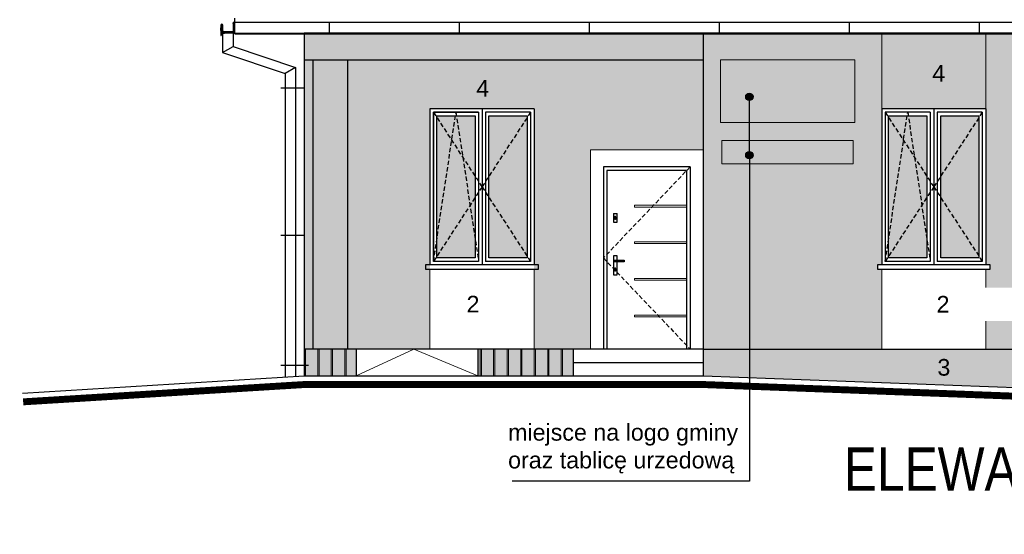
# Model space of a CAD drawing. Header units: millimetres. Extents: x -5941 to 19721, y -9230 to 6433.
# Tile 155 of 204: x 15459 to 16595, y -3296 to -2702. Entities that reach past the tile are written whole.
import ezdxf

# ---------------------------------------------------------------- set-up
doc = ezdxf.new("R2010")
doc.units = ezdxf.units.MM
doc.linetypes.add('HIDDEN', pattern=[0.375, 0.25, -0.125])
for name, color, linetype in [('A_cienkL', 30, 'Continuous'), ('A_drzwi', 3, 'Continuous'), ('A_opis pom', 1, 'Continuous'), ('A_schody', 3, 'Continuous'), ('A_widok', 3, 'Continuous'), ('elewacja', 7, 'Continuous'), ('O_tabelka', 3, 'Continuous'), ('TABELKA', 1, 'Continuous')]:
    doc.layers.add(name, color=color, linetype=linetype)
doc.layers.add('HATCH', color=8, linetype='Continuous', lineweight=5)
doc.layers.add('HATCH OKNA', color=8, linetype='Continuous', lineweight=5)
doc.styles.add('ARIAL', font='arial.ttf', dxfattribs={"width": 0.8})
doc.styles.get("Standard").update_dxf_attribs({"font": 'arial.ttf'})
pattern_1 = [(0, (7283.975954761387, -4189.552524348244), (0, 698.5), [508, -190.5]), (90, (7283.975954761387, -4189.552524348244), (-698.5, 4.277078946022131e-14), [508, -190.5])]

msp = doc.modelspace()

# ---------------------------------------------------------------- hatches: boundary and pattern name
at = {"layer": 'A_opis pom'}
h = msp.add_hatch(color=256, dxfattribs=at)
h.dxf.hatch_style = 1
h.paths.add_polyline_path([(16300.69273856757, -2786.867435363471), (16300.69273856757, -2791.091375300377), (16300.69273856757, -2795.315315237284, -0.9999999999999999)])
h.paths.add_polyline_path([(16300.69273856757, -2791.091375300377), (16300.69273856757, -2786.867435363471, -0.414213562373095), (16304.91667850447, -2791.091375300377, -0.414213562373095), (16300.69273856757, -2795.315315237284)])
h = msp.add_hatch(color=256, dxfattribs=at)
h.dxf.hatch_style = 1
h.paths.add_polyline_path([(16300.69273856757, -2854.151680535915), (16300.69273856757, -2858.375620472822), (16300.69273856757, -2862.599560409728, -0.9999999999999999)])
h.paths.add_polyline_path([(16300.69273856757, -2858.375620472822), (16300.69273856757, -2854.151680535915, -0.414213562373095), (16304.91667850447, -2858.375620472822, -0.414213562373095), (16300.69273856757, -2862.599560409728)])
at = {"layer": 'HATCH', "true_color": 0xf4f8f4}
h = msp.add_hatch(color=7, dxfattribs=at)
h.dxf.hatch_style = 1
h.paths.add_polyline_path([(15787.37580923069, -2748.68320990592), (15797.37580923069, -2748.68320990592), (15837.37580923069, -2748.68320990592), (16247.37582098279, -2748.68320990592), (16247.37582098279, -2718.68320990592), (16232.37582098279, -2718.68320990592), (16227.37580923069, -2718.68320990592), (16132.37582098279, -2718.68320990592), (16042.37580923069, -2718.68320990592), (15922.37580923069, -2718.68320990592), (15911.37580923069, -2718.68320990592), (15837.37580923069, -2718.68320990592), (15797.37580923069, -2718.68320990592), (15787.37580923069, -2718.68320990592)])
h = msp.add_hatch(color=7, dxfattribs=at)
h.dxf.hatch_style = 1
h.paths.add_polyline_path([(16247.37582098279, -2718.68320990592), (16347.37582098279, -2718.68320990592), (16532.37582098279, -2718.68320990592), (16652.37582098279, -2718.68320990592), (16787.37582098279, -2718.68320990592), (16787.37582098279, -3082.019979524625), (16737.37582098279, -3082.019979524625), (16737.37582098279, -3032.019979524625), (16687.37582098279, -3032.019979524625), (16687.37582098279, -3082.019979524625), (16573.37582098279, -3082.019979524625), (16573.37582098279, -2990.019979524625), (16578.37582098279, -2990.019979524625), (16578.37582098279, -2985.019979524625), (16573.37582098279, -2985.019979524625), (16573.37582098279, -2805.019979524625), (16453.37582098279, -2805.019979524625), (16453.37582098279, -2985.019979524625), (16448.37582098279, -2985.019979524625), (16448.37582098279, -2990.019979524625), (16453.37582098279, -2990.019979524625), (16453.37582098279, -3082.019979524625), (16247.37582098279, -3082.019979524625)])
at = {"layer": 'HATCH', "true_color": 0xf3e03b}
h = msp.add_hatch(color=53, dxfattribs=at)
h.dxf.hatch_style = 1
h.paths.add_polyline_path([(16573.37582098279, -2718.683209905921), (16573.37582098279, -2805.019979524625), (16508.37580923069, -2805.019979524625), (16453.37582098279, -2805.019979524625), (16453.37582098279, -2718.683209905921)])
at = {"layer": 'HATCH', "true_color": 0xf4f8f4}
h = msp.add_hatch(color=7, dxfattribs=at)
h.dxf.hatch_style = 1
h.paths.add_polyline_path([(15787.37580923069, -3082.019979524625), (15797.37580923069, -3082.019979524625), (15797.37580923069, -2748.68320990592), (15787.37580923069, -2748.68320990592)])
h = msp.add_hatch(color=7, dxfattribs=at)
h.dxf.hatch_style = 1
h.paths.add_polyline_path([(15797.37580923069, -3082.019979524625), (15837.37580923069, -3082.019979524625), (15837.37580923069, -2748.68320990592), (15797.37580923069, -2748.68320990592)])
h = msp.add_hatch(color=7, dxfattribs=at)
h.dxf.hatch_style = 1
h.paths.add_polyline_path([(15837.37580923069, -3082.019979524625), (15932.37582098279, -3082.019979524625), (15932.37582098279, -2748.68320990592), (15837.37580923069, -2748.68320990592)])
at = {"layer": 'HATCH', "true_color": 0xf3e03b}
h = msp.add_hatch(color=53, dxfattribs=at)
h.dxf.hatch_style = 1
h.paths.add_polyline_path([(16052.37582098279, -2748.68320990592), (16052.37582098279, -2805.019979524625), (15987.37580923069, -2805.019979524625), (15932.37582098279, -2805.019979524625), (15932.37582098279, -2748.68320990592)])
at = {"layer": 'HATCH', "true_color": 0xf4f8f4}
h = msp.add_hatch(color=7, dxfattribs=at)
h.dxf.hatch_style = 1
h.paths.add_polyline_path([(16052.37946304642, -3082.019979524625), (16117.37582098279, -3082.281446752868), (16117.37582098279, -2748.944677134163), (16052.37946304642, -2748.68320990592)])
h = msp.add_hatch(color=7, dxfattribs=at)
h.dxf.hatch_style = 1
h.paths.add_polyline_path([(16114.37582098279, -2852.31659934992), (16114.37582098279, -2748.68320990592), (16247.37582098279, -2748.68320990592), (16247.37582098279, -2852.31659934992)])
at = {"layer": 'HATCH', "true_color": 0x555d61}
h = msp.add_hatch(dxfattribs=at)
h.set_pattern_fill('ANGLE', color=251, scale=100)
h.set_pattern_definition(pattern_1)
h.paths.add_polyline_path([(15992.37582098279, -2985.019979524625), (15992.37582098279, -2805.019979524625), (15932.37582098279, -2805.019979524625), (15932.37582098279, -2985.019979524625)])
h.paths.add_polyline_path([(15936.37582098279, -2809.019979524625), (15936.37582098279, -2981.019979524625), (15988.37582098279, -2981.019979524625), (15988.37582098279, -2809.019979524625)], flags=16)
h.paths.add_polyline_path([(15940.37582098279, -2813.019979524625), (15940.37582098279, -2977.019979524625), (15984.37582098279, -2977.019979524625), (15984.37582098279, -2813.019979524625)], flags=0)
h = msp.add_hatch(dxfattribs=at)
h.set_pattern_fill('ANGLE', color=251, scale=100)
h.set_pattern_definition(pattern_1)
h.paths.add_polyline_path([(15936.37582098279, -2809.019979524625), (15936.37582098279, -2981.019979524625), (15988.37582098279, -2981.019979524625), (15988.37582098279, -2809.019979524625)])
h.paths.add_polyline_path([(15940.37582098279, -2813.019979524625), (15940.37582098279, -2977.019979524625), (15984.37582098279, -2977.019979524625), (15984.37582098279, -2813.019979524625)], flags=16)
h = msp.add_hatch(dxfattribs=at)
h.set_pattern_fill('ANGLE', color=251, scale=100)
h.set_pattern_definition(pattern_1)
h.paths.add_polyline_path([(16052.37582098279, -2985.019979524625), (16052.37582098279, -2805.019979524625), (15992.37582098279, -2805.019979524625), (15992.37582098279, -2985.019979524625)])
h.paths.add_polyline_path([(15996.37582098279, -2809.019979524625), (15996.37582098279, -2981.019979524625), (16048.37582098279, -2981.019979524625), (16048.37582098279, -2809.019979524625)], flags=16)
h.paths.add_polyline_path([(15996.37582098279, -2809.019979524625), (15996.37582098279, -2981.019979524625), (16048.37582098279, -2981.019979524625), (16048.37582098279, -2809.019979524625)], flags=0)
h.paths.add_polyline_path([(16000.37582098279, -2813.019979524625), (16000.37582098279, -2977.019979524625), (16044.37582098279, -2977.019979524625), (16044.37582098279, -2813.019979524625)], flags=0)
h.paths.add_polyline_path([(16000.37582098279, -2813.019979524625), (16000.37582098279, -2977.019979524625), (16044.37582098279, -2977.019979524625), (16044.37582098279, -2813.019979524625)], flags=0)
h = msp.add_hatch(dxfattribs=at)
h.set_pattern_fill('ANGLE', color=251, scale=100)
h.set_pattern_definition(pattern_1)
h.paths.add_polyline_path([(15996.37582098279, -2809.019979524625), (15996.37582098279, -2981.019979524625), (16048.37582098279, -2981.019979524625), (16048.37582098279, -2809.019979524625)])
h.paths.add_polyline_path([(16000.37582098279, -2813.019979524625), (16000.37582098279, -2977.019979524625), (16044.37582098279, -2977.019979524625), (16044.37582098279, -2813.019979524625)], flags=16)
h = msp.add_hatch(dxfattribs=at)
h.set_pattern_fill('ANGLE', color=251, scale=100)
h.set_pattern_definition(pattern_1)
h.paths.add_polyline_path([(16513.37582098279, -2985.019979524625), (16513.37582098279, -2805.019979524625), (16453.37582098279, -2805.019979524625), (16453.37582098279, -2985.019979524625)])
h.paths.add_polyline_path([(16457.37582098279, -2809.019979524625), (16457.37582098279, -2981.019979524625), (16509.37582098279, -2981.019979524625), (16509.37582098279, -2809.019979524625)], flags=16)
h.paths.add_polyline_path([(16461.37582098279, -2813.019979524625), (16461.37582098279, -2977.019979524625), (16505.37582098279, -2977.019979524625), (16505.37582098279, -2813.019979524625)], flags=0)
h = msp.add_hatch(dxfattribs=at)
h.set_pattern_fill('ANGLE', color=251, scale=100)
h.set_pattern_definition(pattern_1)
h.paths.add_polyline_path([(16457.37582098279, -2809.019979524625), (16457.37582098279, -2981.019979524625), (16509.37582098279, -2981.019979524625), (16509.37582098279, -2809.019979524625)])
h.paths.add_polyline_path([(16461.37582098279, -2813.019979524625), (16461.37582098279, -2977.019979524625), (16505.37582098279, -2977.019979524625), (16505.37582098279, -2813.019979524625)], flags=16)
h = msp.add_hatch(dxfattribs=at)
h.set_pattern_fill('ANGLE', color=251, scale=100)
h.set_pattern_definition(pattern_1)
h.paths.add_polyline_path([(16573.37582098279, -2985.019979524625), (16573.37582098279, -2805.019979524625), (16513.37582098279, -2805.019979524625), (16513.37582098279, -2985.019979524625)])
h.paths.add_polyline_path([(16517.37582098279, -2809.019979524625), (16517.37582098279, -2981.019979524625), (16569.37582098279, -2981.019979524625), (16569.37582098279, -2809.019979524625)], flags=16)
h.paths.add_polyline_path([(16517.37582098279, -2809.019979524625), (16517.37582098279, -2981.019979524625), (16569.37582098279, -2981.019979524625), (16569.37582098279, -2809.019979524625)], flags=0)
h.paths.add_polyline_path([(16521.37582098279, -2813.019979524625), (16521.37582098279, -2977.019979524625), (16565.37582098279, -2977.019979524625), (16565.37582098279, -2813.019979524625)], flags=0)
h.paths.add_polyline_path([(16521.37582098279, -2813.019979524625), (16521.37582098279, -2977.019979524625), (16565.37582098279, -2977.019979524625), (16565.37582098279, -2813.019979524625)], flags=0)
h = msp.add_hatch(dxfattribs=at)
h.set_pattern_fill('ANGLE', color=251, scale=100)
h.set_pattern_definition(pattern_1)
h.paths.add_polyline_path([(16517.37582098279, -2809.019979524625), (16517.37582098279, -2981.019979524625), (16569.37582098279, -2981.019979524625), (16569.37582098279, -2809.019979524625)])
h.paths.add_polyline_path([(16521.37582098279, -2813.019979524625), (16521.37582098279, -2977.019979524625), (16565.37582098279, -2977.019979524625), (16565.37582098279, -2813.019979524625)], flags=16)
h = msp.add_hatch(dxfattribs=at)
h.set_pattern_fill('ANGLE', color=251, scale=100)
h.set_pattern_definition(pattern_1)
h.paths.add_polyline_path([(16114.37582098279, -3082.019979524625), (16114.37582098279, -2852.31659934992), (16247.37582098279, -2852.31659934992), (16247.37582098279, -3082.019979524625), (16232.37582098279, -3082.019979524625), (16232.37582098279, -2872.019979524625), (16132.37582098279, -2872.019979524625), (16132.37582098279, -2977.019979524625), (16132.37582098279, -3082.019979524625)])
h = msp.add_hatch(dxfattribs=at)
h.set_pattern_fill('ANGLE', color=251, scale=100)
h.set_pattern_definition(pattern_1)
h.paths.add_polyline_path([(16232.37582098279, -3082.019979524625), (16232.37582098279, -2870.380961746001), (16132.37582098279, -2870.380961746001), (16132.37582098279, -3082.019979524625)])
h = msp.add_hatch(dxfattribs=at)
h.set_pattern_fill('ANGLE', color=251, scale=100)
h.set_pattern_definition(pattern_1)
h.paths.add_polyline_path([(15927.37582098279, -2985.019979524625), (15927.37582098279, -2990.019979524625), (15932.37582098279, -2990.019979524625), (16052.37582098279, -2990.019979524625), (16057.37582098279, -2990.019979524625), (16057.37582098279, -2985.019979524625), (16052.37582098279, -2985.019979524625), (15992.37582098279, -2985.019979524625), (15932.37582098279, -2985.019979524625)])
h = msp.add_hatch(dxfattribs=at)
h.set_pattern_fill('ANGLE', color=251, scale=100)
h.set_pattern_definition(pattern_1)
h.paths.add_polyline_path([(16448.37582098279, -2985.019979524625), (16448.37582098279, -2990.019979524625), (16453.37582098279, -2990.019979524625), (16573.37582098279, -2990.019979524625), (16578.37582098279, -2990.019979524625), (16578.37582098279, -2985.019979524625), (16573.37582098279, -2985.019979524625), (16513.37582098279, -2985.019979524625), (16453.37582098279, -2985.019979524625)])
h = msp.add_hatch(dxfattribs=at)
h.set_pattern_fill('ANGLE', color=251, scale=100)
h.set_pattern_definition(pattern_1)
h.paths.add_polyline_path([(15987.37580923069, -3082.019979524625), (16052.37582098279, -3082.019979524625), (16052.37582098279, -2990.019979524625), (15932.37582098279, -2990.019979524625), (15932.37582098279, -3082.019979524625)])
h = msp.add_hatch(dxfattribs=at)
h.set_pattern_fill('ANGLE', color=251, scale=100)
h.set_pattern_definition(pattern_1)
h.paths.add_polyline_path([(16508.37580923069, -3082.019979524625), (16573.37582098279, -3082.019979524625), (16573.37582098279, -2990.019979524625), (16453.37582098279, -2990.019979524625), (16453.37582098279, -3082.019979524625)])
at = {"layer": 'HATCH'}
h = msp.add_hatch(dxfattribs=at)
h.set_pattern_fill('JIS_LC_8A', color=256, scale=2, angle=45)
h.set_pattern_definition([(90, (15787.37580923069, -3112.955410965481), (-15.6, 9.552245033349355e-16), []), (90, (15788.79002279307, -3111.541197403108), (-15.6, 9.552245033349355e-16), [])])
h.paths.add_polyline_path([(15987.37580923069, -3112.955410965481), (16097.37582098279, -3112.955410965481), (16097.37582098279, -3097.955410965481), (16097.37582098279, -3082.019979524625), (16052.37582098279, -3082.019979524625), (15987.37580923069, -3082.019979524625)])
h.paths.add_polyline_path([(15787.37580923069, -3112.955410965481), (15787.37580923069, -3100.787353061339), (15787.37580923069, -3082.019979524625), (15797.37580923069, -3082.019979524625), (15837.37580923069, -3082.019979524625), (15847.37580923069, -3082.019979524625), (15847.37580923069, -3112.955410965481)])
at = {"layer": 'HATCH', "true_color": 0x373f43}
h = msp.add_hatch(dxfattribs=at)
h.set_pattern_fill('AR-CONC', color=149, scale=0.05)
h.set_pattern_definition([(50, (15787.37580923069, -3132.955410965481), (9.109233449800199, -0.7969542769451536), [0.9525000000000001, -10.4775]), (355, (15787.37580923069, -3132.955410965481), (-1.762141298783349, 9.552832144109), [0.762, -8.382]), (100.451, (15788.13490923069, -3133.021823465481), (7.347125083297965, 8.755834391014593), [0.8095000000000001, -8.9045]), (46.1842, (15787.37580923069, -3130.415410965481), (13.5539520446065, -2.102116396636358), [1.42875, -15.71625]), (96.6356, (15788.50530423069, -3130.590585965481), (11.87021172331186, 12.37127779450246), [1.21425, -13.35675]), (351.1840000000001, (15787.37580923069, -3130.415410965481), (11.8702302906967, 12.37125589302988), [1.143, -12.573]), (21, (15788.64580923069, -3131.050410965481), (7.580743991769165, -5.113275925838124), [0.9525000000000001, -10.4775]), (326.0000000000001, (15788.64580923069, -3131.050410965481), (3.090101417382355, 9.209398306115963), [0.762, -8.382]), (71.4514, (15789.27753423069, -3131.476515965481), (10.67082453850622, 4.096142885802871), [0.8095000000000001, -8.9045]), (37.50000000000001, (15787.37580923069, -3132.955410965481), (0.1544301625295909, 4.227751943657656), [0, -8.2804, 0, -8.509, 0, -8.41375]), (7.499999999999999, (15787.37580923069, -3132.955410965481), (3.340983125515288, 5.009028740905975), [0, -4.851400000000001, 0, -8.0899, 0, -3.20675]), (-32.5, (15784.54370923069, -3132.955410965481), (6.77952975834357, -0.2864371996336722), [0, -3.175, 0, -9.906, 0, -13.1445]), (-42.5, (15783.27370923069, -3132.955410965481), (7.406459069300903, 1.271324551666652), [0, -4.1275, 0, -6.578600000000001, 0, -9.3345])])
h.paths.add_polyline_path([(16782.37582098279, -3132.955410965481), (16782.37582098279, -3100.787353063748), (16782.37582098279, -3082.019979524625), (16737.37582098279, -3082.019979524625), (16687.37582098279, -3082.019979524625), (16573.37582098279, -3082.019979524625), (16453.37582098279, -3082.019979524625), (16247.37582098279, -3082.019979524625), (16247.37582098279, -3097.955410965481), (16247.37582098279, -3112.955410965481)])
h.paths.add_polyline_path([(15987.37580923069, -3112.955410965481), (16097.37582098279, -3112.955410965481), (16097.37582098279, -3097.955410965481), (16097.37582098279, -3082.019979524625), (16052.37582098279, -3082.019979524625), (15987.37580923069, -3082.019979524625)])
h.paths.add_polyline_path([(15787.37580923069, -3112.955410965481), (15787.37580923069, -3100.787353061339), (15787.37580923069, -3082.019979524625), (15797.37580923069, -3082.019979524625), (15837.37580923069, -3082.019979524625), (15847.37580923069, -3082.019979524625), (15847.37580923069, -3112.955410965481)])
at = {"layer": 'HATCH OKNA'}
h = msp.add_hatch(color=256, dxfattribs=at)
h.dxf.hatch_style = 1
h.set_gradient(color1=(152, 203, 215), one_color=1, name='CURVED')
h.paths.add_polyline_path([(15940.37582098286, -2977.019979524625), (15940.37582098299, -2813.019979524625), (15984.37582098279, -2813.019979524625), (15984.37582098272, -2977.019979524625)])
h = msp.add_hatch(color=256, dxfattribs=at)
h.dxf.hatch_style = 1
h.set_gradient(color1=(152, 203, 215), one_color=1, name='CURVED')
h.paths.add_polyline_path([(16000.37582098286, -2977.019979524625), (16000.37582098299, -2813.019979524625), (16044.37582098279, -2813.019979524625), (16044.37582098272, -2977.019979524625)])
h = msp.add_hatch(color=256, dxfattribs=at)
h.dxf.hatch_style = 1
h.set_gradient(color1=(152, 203, 215), one_color=1, name='CURVED')
h.paths.add_polyline_path([(16461.37582098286, -2977.019979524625), (16461.37582098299, -2813.019979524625), (16505.37582098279, -2813.019979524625), (16505.37582098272, -2977.019979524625)])
h = msp.add_hatch(color=256, dxfattribs=at)
h.dxf.hatch_style = 1
h.set_gradient(color1=(152, 203, 215), one_color=1, name='CURVED')
h.paths.add_polyline_path([(16521.37582098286, -2977.019979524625), (16521.37582098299, -2813.019979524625), (16565.37582098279, -2813.019979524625), (16565.37582098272, -2977.019979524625)])

# ---------------------------------------------------------------- linework, layer by layer
for p, q in [((16145.16884199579, -2929.737479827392), (16145.15540299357, -2929.83376229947)), ((16145.19466710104, -2929.643756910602), (16145.16884199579, -2929.737479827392)), ((16145.23244119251, -2929.554179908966), (16145.19466710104, -2929.643756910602)), ((16145.28152490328, -2929.470265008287), (16145.23244119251, -2929.554179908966)), ((16145.34108743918, -2929.393432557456), (16145.28152490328, -2929.470265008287)), ((16145.41012064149, -2929.324983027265), (16145.34108743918, -2929.393432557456)), ((16145.48745604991, -2929.266074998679), (16145.41012064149, -2929.324983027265)), ((16145.57178468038, -2929.217705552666), (16145.48745604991, -2929.266074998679)), ((16145.66167918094, -2929.180693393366), (16145.57178468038, -2929.217705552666)), ((16145.75561799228, -2929.155664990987), (16145.66167918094, -2929.180693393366)), ((16145.85201109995, -2929.143043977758), (16145.75561799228, -2929.155664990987)), ((16145.94922694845, -2929.143043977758), (16145.85201109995, -2929.143043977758)), ((16146.04562005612, -2929.155664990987), (16145.94922694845, -2929.143043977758)), ((16146.13955886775, -2929.180693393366), (16146.04562005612, -2929.155664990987)), ((16146.2294533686, -2929.217705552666), (16146.13955886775, -2929.180693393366)), ((16146.31378199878, -2929.266074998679), (16146.2294533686, -2929.217705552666)), ((16146.39111740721, -2929.324983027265), (16146.31378199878, -2929.266074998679)), ((16146.46015060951, -2929.393432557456), (16146.39111740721, -2929.324983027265)), ((16146.51971314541, -2929.470265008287), (16146.46015060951, -2929.393432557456)), ((16146.56879685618, -2929.554179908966), (16146.51971314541, -2929.470265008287)), ((16146.60657094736, -2929.643756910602), (16146.56879685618, -2929.554179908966)), ((16146.63239605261, -2929.737479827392), (16146.60657094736, -2929.643756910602)), ((16146.64583505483, -2929.83376229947), (16146.63239605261, -2929.737479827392)), ((16145.15540299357, -2929.83376229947), (16145.15457756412, -2929.930974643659)), ((16145.15457756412, -2929.930974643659), (16145.16637967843, -2930.027471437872)), ((16145.16637967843, -2930.027471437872), (16145.19060957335, -2930.121619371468)), ((16145.19060957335, -2930.121619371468), (16145.22685713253, -2930.211824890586)), ((16145.22685713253, -2930.211824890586), (16145.27450882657, -2930.296561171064)), ((16145.27450882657, -2930.296561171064), (16145.33275810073, -2930.374393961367)), ((16145.33275810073, -2930.374393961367), (16145.40061902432, -2930.444005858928)), ((16145.40061902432, -2932.134005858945), (16145.40061902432, -2930.444005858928)), ((16145.40489659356, -2932.199268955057), (16145.40061902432, -2932.134005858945)), ((16145.41765611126, -2932.263415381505), (16145.40489659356, -2932.199268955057)), ((16145.43867925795, -2932.325347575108), (16145.41765611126, -2932.263415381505)), ((16145.46760632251, -2932.384005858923), (16145.43867925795, -2932.325347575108)), ((16145.50394235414, -2932.438386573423), (16145.46760632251, -2932.384005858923)), ((16145.54706563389, -2932.487559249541), (16145.50394235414, -2932.438386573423)), ((16145.59623830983, -2932.530682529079), (16145.54706563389, -2932.487559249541)), ((16145.65061902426, -2932.567018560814), (16145.59623830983, -2932.530682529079)), ((16145.70927730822, -2932.595945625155), (16145.65061902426, -2932.567018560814)), ((16145.77120950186, -2932.616968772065), (16145.70927730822, -2932.595945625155)), ((16145.83535592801, -2932.629728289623), (16145.77120950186, -2932.616968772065)), ((16145.90061902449, -2932.634005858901), (16145.83535592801, -2932.629728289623)), ((16145.96588212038, -2932.629728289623), (16145.90061902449, -2932.634005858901)), ((16146.03002854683, -2932.616968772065), (16145.96588212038, -2932.629728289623)), ((16146.09196074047, -2932.595945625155), (16146.03002854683, -2932.616968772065)), ((16146.15061902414, -2932.567018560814), (16146.09196074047, -2932.595945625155)), ((16146.20499973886, -2932.530682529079), (16146.15061902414, -2932.567018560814)), ((16146.25417241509, -2932.487559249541), (16146.20499973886, -2932.530682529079)), ((16146.29729569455, -2932.438386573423), (16146.25417241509, -2932.487559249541)), ((16146.33363172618, -2932.384005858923), (16146.29729569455, -2932.438386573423)), ((16146.36255879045, -2932.325347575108), (16146.33363172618, -2932.384005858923)), ((16146.38358193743, -2932.263415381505), (16146.36255879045, -2932.325347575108)), ((16146.39634145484, -2932.199268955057), (16146.38358193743, -2932.263415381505)), ((16146.40061902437, -2932.134005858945), (16146.39634145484, -2932.199268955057)), ((16146.40061902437, -2930.444005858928), (16146.46847994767, -2930.374393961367)), ((16146.40061902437, -2930.444005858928), (16146.40061902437, -2932.134005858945)), ((16146.46847994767, -2930.374393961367), (16146.52672922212, -2930.296561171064)), ((16146.52672922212, -2930.296561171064), (16146.57438091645, -2930.211824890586)), ((16146.57438091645, -2930.211824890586), (16146.61062847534, -2930.121619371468)), ((16146.61062847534, -2930.121619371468), (16146.63485836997, -2930.027471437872)), ((16146.63485836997, -2930.027471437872), (16146.64666048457, -2929.930974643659)), ((16146.64666048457, -2929.930974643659), (16146.64583505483, -2929.83376229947)), ((16145.15540299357, -2989.529751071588), (16145.15457756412, -2989.626963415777)), ((16145.15457756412, -2989.626963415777), (16145.16637967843, -2989.72346020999)), ((16145.16884199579, -2989.43346859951), (16145.15540299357, -2989.529751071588)), ((16145.16637967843, -2989.72346020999), (16145.19060957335, -2989.817608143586)), ((16145.19466710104, -2989.33974568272), (16145.16884199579, -2989.43346859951)), ((16145.19060957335, -2989.817608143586), (16145.22685713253, -2989.907813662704)), ((16145.23244119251, -2989.250168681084), (16145.19466710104, -2989.33974568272)), ((16145.22685713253, -2989.907813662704), (16145.27450882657, -2989.992549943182)), ((16145.28152490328, -2989.166253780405), (16145.23244119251, -2989.250168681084)), ((16145.27450882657, -2989.992549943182), (16145.33275810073, -2990.070382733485)), ((16145.34108743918, -2989.089421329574), (16145.28152490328, -2989.166253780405)), ((16145.33275810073, -2990.070382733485), (16145.40061902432, -2990.139994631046)), ((16145.41012064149, -2989.020971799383), (16145.34108743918, -2989.089421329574)), ((16145.40061902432, -2991.829994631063), (16145.40061902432, -2990.139994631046)), ((16145.40489659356, -2991.895257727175), (16145.40061902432, -2991.829994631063)), ((16145.41765611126, -2991.959404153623), (16145.40489659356, -2991.895257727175)), ((16145.48745604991, -2988.962063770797), (16145.41012064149, -2989.020971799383)), ((16145.43867925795, -2992.021336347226), (16145.41765611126, -2991.959404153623)), ((16145.46760632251, -2992.079994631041), (16145.43867925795, -2992.021336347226)), ((16145.50394235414, -2992.134375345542), (16145.46760632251, -2992.079994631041)), ((16145.57178468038, -2988.913694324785), (16145.48745604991, -2988.962063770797)), ((16145.54706563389, -2992.183548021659), (16145.50394235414, -2992.134375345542)), ((16145.59623830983, -2992.226671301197), (16145.54706563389, -2992.183548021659)), ((16145.66167918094, -2988.876682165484), (16145.57178468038, -2988.913694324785)), ((16145.65061902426, -2992.263007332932), (16145.59623830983, -2992.226671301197)), ((16145.70927730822, -2992.291934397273), (16145.65061902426, -2992.263007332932)), ((16145.75561799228, -2988.851653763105), (16145.66167918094, -2988.876682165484)), ((16145.77120950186, -2992.312957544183), (16145.70927730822, -2992.291934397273)), ((16145.85201109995, -2988.839032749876), (16145.75561799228, -2988.851653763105)), ((16145.83535592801, -2992.325717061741), (16145.77120950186, -2992.312957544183)), ((16145.90061902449, -2992.329994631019), (16145.83535592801, -2992.325717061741)), ((16145.94922694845, -2988.839032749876), (16145.85201109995, -2988.839032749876)), ((16145.96588212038, -2992.325717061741), (16145.90061902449, -2992.329994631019)), ((16146.04562005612, -2988.851653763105), (16145.94922694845, -2988.839032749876)), ((16146.03002854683, -2992.312957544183), (16145.96588212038, -2992.325717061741)), ((16146.09196074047, -2992.291934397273), (16146.03002854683, -2992.312957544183)), ((16146.13955886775, -2988.876682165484), (16146.04562005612, -2988.851653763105)), ((16146.15061902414, -2992.263007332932), (16146.09196074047, -2992.291934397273)), ((16146.2294533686, -2988.913694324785), (16146.13955886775, -2988.876682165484)), ((16146.20499973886, -2992.226671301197), (16146.15061902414, -2992.263007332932)), ((16146.25417241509, -2992.183548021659), (16146.20499973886, -2992.226671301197)), ((16146.31378199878, -2988.962063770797), (16146.2294533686, -2988.913694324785)), ((16146.29729569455, -2992.134375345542), (16146.25417241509, -2992.183548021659)), ((16146.33363172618, -2992.079994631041), (16146.29729569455, -2992.134375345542)), ((16146.39111740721, -2989.020971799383), (16146.31378199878, -2988.962063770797)), ((16146.36255879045, -2992.021336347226), (16146.33363172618, -2992.079994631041)), ((16146.38358193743, -2991.959404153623), (16146.36255879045, -2992.021336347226)), ((16146.39634145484, -2991.895257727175), (16146.38358193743, -2991.959404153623)), ((16146.46015060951, -2989.089421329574), (16146.39111740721, -2989.020971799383)), ((16146.40061902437, -2991.829994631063), (16146.39634145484, -2991.895257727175)), ((16146.40061902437, -2990.139994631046), (16146.46847994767, -2990.070382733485)), ((16146.40061902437, -2990.139994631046), (16146.40061902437, -2991.829994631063)), ((16146.51971314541, -2989.166253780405), (16146.46015060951, -2989.089421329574)), ((16146.46847994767, -2990.070382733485), (16146.52672922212, -2989.992549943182)), ((16146.56879685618, -2989.250168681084), (16146.51971314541, -2989.166253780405)), ((16146.52672922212, -2989.992549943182), (16146.57438091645, -2989.907813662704)), ((16146.60657094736, -2989.33974568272), (16146.56879685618, -2989.250168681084)), ((16146.57438091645, -2989.907813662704), (16146.61062847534, -2989.817608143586)), ((16146.63239605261, -2989.43346859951), (16146.60657094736, -2989.33974568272)), ((16146.61062847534, -2989.817608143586), (16146.63485836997, -2989.72346020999)), ((16146.64583505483, -2989.529751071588), (16146.63239605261, -2989.43346859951)), ((16146.63485836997, -2989.72346020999), (16146.64666048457, -2989.626963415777)), ((16146.64666048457, -2989.626963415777), (16146.64583505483, -2989.529751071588))]:
    msp.add_line(p, q)
at = {"layer": 'A_cienkL'}
for p, q in [((15691.16968634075, -2708.636689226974, 2.161652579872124e-07), (15691.16968634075, -2720.286171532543, 2.161652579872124e-07)), ((15691.24956236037, -2714.683209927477, 2.161652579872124e-07), (15691.24956236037, -2711.426770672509, 2.161652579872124e-07)), ((15691.33019688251, -2708.60604389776, 2.161652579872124e-07), (15691.32968634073, -2708.636689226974, 2.161652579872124e-07)), ((15691.32968634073, -2708.636689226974, 2.161652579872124e-07), (15691.32968634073, -2708.828112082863, 2.161652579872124e-07)), ((15691.32968634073, -2708.728112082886, 2.161652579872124e-07), (15691.32968634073, -2708.87455869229, 2.161652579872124e-07)), ((15691.32968634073, -2708.87455869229, 2.161652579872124e-07), (15691.44968634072, -2708.87455869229, 2.161652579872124e-07)), ((15691.33181171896, -2708.574189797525, 2.161652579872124e-07), (15691.33019688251, -2708.60604389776, 2.161652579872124e-07)), ((15691.3346336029, -2708.541408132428, 2.161652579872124e-07), (15691.33181171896, -2708.574189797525, 2.161652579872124e-07)), ((15691.33873430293, -2708.507978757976, 2.161652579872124e-07), (15691.3346336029, -2708.541408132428, 2.161652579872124e-07)), ((15691.3441452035, -2708.474223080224, 2.161652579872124e-07), (15691.33873430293, -2708.507978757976, 2.161652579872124e-07)), ((15691.35084908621, -2708.440496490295, 2.161652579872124e-07), (15691.3441452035, -2708.474223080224, 2.161652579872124e-07)), ((15691.35877846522, -2708.407161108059, 2.161652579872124e-07), (15691.35084908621, -2708.440496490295, 2.161652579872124e-07)), ((15691.36782037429, -2708.37455869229, 2.161652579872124e-07), (15691.35877846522, -2708.407161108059, 2.161652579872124e-07)), ((15691.44968634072, -2708.636689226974, 2.161652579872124e-07), (15691.45027866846, -2708.605909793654, 2.161652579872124e-07)), ((15691.44968634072, -2708.728112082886, 2.161652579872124e-07), (15691.44968634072, -2708.636689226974, 2.161652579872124e-07)), ((15691.44968634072, -2708.87455869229, 2.161652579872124e-07), (15691.44968634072, -2708.728112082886, 2.161652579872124e-07)), ((15691.45027866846, -2708.605909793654, 2.161652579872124e-07), (15691.45215157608, -2708.573933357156, 2.161652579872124e-07)), ((15691.45215157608, -2708.573933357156, 2.161652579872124e-07), (15691.45542307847, -2708.541055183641, 2.161652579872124e-07)), ((15691.45542307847, -2708.541055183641, 2.161652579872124e-07), (15691.46017558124, -2708.507566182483, 2.161652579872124e-07)), ((15691.46017558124, -2708.507566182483, 2.161652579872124e-07), (15691.46644467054, -2708.473801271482, 2.161652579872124e-07)), ((15691.46644467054, -2708.473801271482, 2.161652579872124e-07), (15691.47420895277, -2708.44013180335, 2.161652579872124e-07)), ((15691.47420895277, -2708.44013180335, 2.161652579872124e-07), (15691.48338836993, -2708.406934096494, 2.161652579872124e-07)), ((15691.48338836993, -2708.406934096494, 2.161652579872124e-07), (15691.4938506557, -2708.37455869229, 2.161652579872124e-07)), ((15691.54245557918, -2710.719663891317, 2.161652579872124e-07), (15692.7996008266, -2709.462518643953, 2.161652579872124e-07)), ((15692.7996008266, -2709.462518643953, 2.161652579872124e-07), (15692.79948847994, -2714.883181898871, 2.161652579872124e-07)), ((15693.24967035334, -2709.01244911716, 2.161652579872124e-07), (15692.7996008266, -2709.462518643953, 2.161652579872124e-07)), ((15693.04962467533, -2709.212494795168, 2.161652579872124e-07), (15693.04962485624, -2708.646607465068, 2.161652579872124e-07)), ((15693.16960849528, -2709.092510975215, 2.161652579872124e-07), (15693.06123575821, -2709.200883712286, 2.161652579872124e-07)), ((15693.16961563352, -2708.648095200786, 2.161652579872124e-07), (15693.16960849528, -2709.092510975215, 2.161652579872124e-07)), ((15693.24967035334, -2709.01244911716, 2.161652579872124e-07), (15693.24956897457, -2714.88319437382, 2.161652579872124e-07)), ((15693.32743934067, -2708.890031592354, 2.161652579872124e-07), (15693.32743934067, -2708.567058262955, 2.161652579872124e-07)), ((15704.86778869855, -2706.214618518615, -2.270136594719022e-07), (15707.37580922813, -2704.096152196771)), ((15704.86778869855, -2706.214618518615, -2.270136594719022e-07), (15705.06004050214, -2706.55177812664, -1.999972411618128e-07)), ((15704.86778869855, -2706.214618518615, -2.270136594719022e-07), (15705.06004050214, -2706.55177812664, -1.999972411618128e-07)), ((15705.06004050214, -2706.55177812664, -1.999972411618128e-07), (15705.62359679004, -2706.929814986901, -1.862101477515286e-07)), ((15705.06004050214, -2706.55177812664, -1.999972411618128e-07), (15705.62359679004, -2706.929814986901, -1.862101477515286e-07)), ((15706.99949011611, -2706.636616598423, 2.161652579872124e-07), (15705.7496140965, -2706.636616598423, 2.161652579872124e-07)), ((15705.7496140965, -2714.883210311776, 2.161652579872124e-07), (15705.7496140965, -2706.636616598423, 2.161652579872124e-07)), ((15706.19949011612, -2714.883209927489, 2.161652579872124e-07), (15706.19949011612, -2706.636616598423, 2.161652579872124e-07)), ((15706.45949011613, -2706.636616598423, 2.161652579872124e-07), (15706.45949011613, -2716.883209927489, 2.161652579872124e-07)), ((15706.87949011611, -2706.636616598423, 2.161652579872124e-07), (15706.87949011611, -2707.029509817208, 2.161652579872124e-07)), ((15706.87949011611, -2707.029509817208, 2.161652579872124e-07), (15706.87949011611, -2707.7366165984, 2.161652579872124e-07)), ((15706.87949011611, -2715.463209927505, 2.161652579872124e-07), (15706.87949011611, -2707.7366165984, 2.161652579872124e-07)), ((15706.99949011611, -2707.029509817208, 2.161652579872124e-07), (15706.99949011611, -2706.636616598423, 2.161652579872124e-07)), ((15706.99949011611, -2707.7366165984, 2.161652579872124e-07), (15706.99949011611, -2707.029509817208, 2.161652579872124e-07)), ((15707.3758092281, -2704.969169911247), (16866.30057707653, -2704.969169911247)), ((15816.30057708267, -2717.68320990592), (15816.30057708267, -2704.969169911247)), ((15966.30057708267, -2717.68320990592), (15966.30057708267, -2704.969169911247)), ((16116.30057708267, -2717.68320990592), (16116.30057708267, -2704.969169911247)), ((16266.30057708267, -2717.68320990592), (16266.30057708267, -2704.969169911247)), ((16416.30057708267, -2717.68320990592), (16416.30057708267, -2704.969169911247)), ((16566.30057708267, -2717.68320990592), (16566.30057708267, -2704.969169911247)), ((15691.16968634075, -2717.68320990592), (15695.47033759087, -2717.68320990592)), ((15691.55741111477, -2720.335801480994, 2.161652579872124e-07), (15692.21271485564, -2717.818022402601, 2.161652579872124e-07)), ((15692.30949072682, -2717.743210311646, 2.161652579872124e-07), (15694.42928914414, -2717.743210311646, 2.161652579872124e-07)), ((15694.01985982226, -2717.058211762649, 2.161652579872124e-07), (15693.96985982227, -2717.144814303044, 2.161652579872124e-07)), ((15693.98816109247, -2717.213115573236, 2.161652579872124e-07), (15694.47918331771, -2717.496607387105, 2.161652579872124e-07)), ((15693.98826691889, -2717.213115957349, 2.161652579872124e-07), (15694.47928914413, -2717.496607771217, 2.161652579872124e-07)), ((15694.97033759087, -2717.54923533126, 2.161652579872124e-07), (15694.08816109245, -2717.039910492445, 2.161652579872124e-07)), ((15694.1694884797, -2716.253209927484, 2.161652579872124e-07), (15704.82949011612, -2716.253209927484, 2.161652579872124e-07)), ((15694.16956897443, -2715.80321031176, 2.161652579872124e-07), (15704.82961409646, -2715.80321031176, 2.161652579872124e-07)), ((15694.42918331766, -2717.683209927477, 2.161652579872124e-07), (15694.24956236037, -2717.683209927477, 2.161652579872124e-07)), ((15694.24966818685, -2717.68321031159, 2.161652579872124e-07), (15694.42928914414, -2717.68321031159, 2.161652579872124e-07)), ((15705.24527655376, -2717.683209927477, 2.161652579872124e-07), (15695.47033759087, -2717.683209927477, 2.161652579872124e-07)), ((15706.62949011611, -2716.713209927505, 2.161652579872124e-07), (15705.95238333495, -2717.39031670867, 2.161652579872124e-07)), ((15706.62949011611, -2716.713209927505, 2.161652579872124e-07), (15706.80626681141, -2716.536433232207, 2.161652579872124e-07)), ((15706.80626681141, -2716.536433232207, 2.161652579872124e-07), (15706.87949011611, -2716.463209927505, 2.161652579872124e-07)), ((15706.87949011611, -2715.463209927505, 2.161652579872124e-07), (15706.87949011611, -2716.170316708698, 2.161652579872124e-07)), ((15706.99949011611, -2715.463209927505, 2.161652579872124e-07), (15706.87949011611, -2715.463209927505, 2.161652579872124e-07)), ((15706.87949011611, -2716.170316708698, 2.161652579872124e-07), (15706.87949011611, -2716.463209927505, 2.161652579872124e-07)), ((15706.87949011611, -2716.463209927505, 2.161652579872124e-07), (15706.99949011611, -2716.463209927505, 2.161652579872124e-07)), ((15706.99949011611, -2716.170316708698, 2.161652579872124e-07), (15706.99949011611, -2715.463209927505, 2.161652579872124e-07)), ((15706.99949011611, -2716.463209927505, 2.161652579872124e-07), (15706.99949011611, -2716.170316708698, 2.161652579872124e-07)), ((15707.3758092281, -2717.68320990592), (16866.30057708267, -2717.68320990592)), ((15693.24527655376, -2740.018823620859, 2.161652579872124e-07), (15705.24527655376, -2733.090620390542, 2.161652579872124e-07)), ((15777.37580922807, -2757.414694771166, 2.161652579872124e-07), (15765.37580922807, -2764.342898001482, 2.161652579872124e-07)), ((15760.37580922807, -2780.787353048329, 2.161652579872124e-07), (15787.37580920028, -2780.787353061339)), ((15760.37580922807, -2950.787353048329, 2.161652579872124e-07), (15787.37580920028, -2950.787353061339)), ((15760.37580922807, -3100.787353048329, 2.161652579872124e-07), (15792.37580919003, -3100.787353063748, -4.003060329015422e-08))]:
    msp.add_line(p, q, dxfattribs=at)
at = {"layer": 'A_cienkL', "elevation": 2.161652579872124e-07}
for points in [[(15693.24527655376, -2717.683209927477), (15693.24527655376, -2717.743210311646)], [(15693.24527655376, -2717.68320992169), (15693.24527655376, -2740.018823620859), (15765.37580922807, -2764.342898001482), (15765.37580922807, -3114.019979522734)], [(15705.24527655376, -2717.683209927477), (15705.24527655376, -2733.090620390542), (15777.37580922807, -2757.414694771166), (15777.37580922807, -3114.019979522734)]]:
    msp.add_lwpolyline(points, dxfattribs=at)
at = {"layer": 'A_cienkL'}
for centre, radius, start, end in [((15692.24968634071, -2708.636689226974, 2.161652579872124e-07), 1.079999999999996, 3.696601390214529, 180), ((15692.24956236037, -2711.426770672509, 2.161652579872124e-07), 1.000000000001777, 134.999999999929, 179.9999975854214), ((15692.24968634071, -2708.636689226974, 2.161652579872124e-07), 0.9200000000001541, 359.9999942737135, 163.4456646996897), ((15692.24968634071, -2708.636689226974, 2.161652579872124e-07), 0.7999999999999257, 7.016709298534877e-15, 160.8729994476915), ((15692.24968634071, -2708.736689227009, 2.161652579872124e-07), 0.7999999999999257, 359.2896403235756, 7.016709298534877e-15), ((15692.24968634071, -2708.736689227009, 2.161652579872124e-07), 0.9200000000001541, 359.2896403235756, 359.9999942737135), ((15691.36672511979, -2720.286171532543, 2.161652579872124e-07), 0.1970387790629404, 180, 345.4112650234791), ((15694.24956236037, -2714.683209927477, 2.161652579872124e-07), 2.999999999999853, 179.9999987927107, 270), ((15692.30949072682, -2717.843210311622, 2.161652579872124e-07), 0.1000000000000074, 90, 165.4112650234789), ((15694.1694884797, -2714.883209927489, 2.161652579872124e-07), 1.369999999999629, 179.9988277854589, 270), ((15694.16956897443, -2714.883210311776, 2.161652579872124e-07), 0.919999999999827, 179.9990074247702, 270), ((15694.0131610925, -2717.169814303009, 2.161652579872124e-07), 0.04999999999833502, 149.9999999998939, 180), ((15694.0131610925, -2717.169814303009, 2.161652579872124e-07), 0.04999999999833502, 180, 239.9999999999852), ((15694.06316109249, -2717.083211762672, 2.161652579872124e-07), 0.05000000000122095, 60.000000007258, 149.9999999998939), ((15694.42918331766, -2717.583209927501, 2.161652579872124e-07), 0.09999999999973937, 270, 359.999992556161), ((15694.42918331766, -2717.583209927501, 2.161652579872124e-07), 0.09999999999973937, 359.999992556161, 59.99999999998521), ((15695.47033759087, -2716.683209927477, 2.161652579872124e-07), 0.9999999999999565, 239.9999999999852, 270), ((15704.82949011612, -2714.883209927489, 2.161652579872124e-07), 1.369999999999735, 270, 3.818636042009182e-06), ((15704.82961409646, -2714.883210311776, 2.161652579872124e-07), 0.9200000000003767, 270, 359.9999956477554), ((15705.24527655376, -2716.683209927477, 2.161652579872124e-07), 1, 270, 314.999999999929)]:
    msp.add_arc(centre, radius, start, end, dxfattribs=at)
at = {"layer": 'A_drzwi', "color": 251, "linetype": 'HIDDEN', "ltscale": 20, "true_color": 0x636466}
for points in [[(15936.37582098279, -2809.019979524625), (15992.37582098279, -2895.019979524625), (15936.37582098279, -2981.019979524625), (15962.37582098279, -2809.019979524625), (15988.37582098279, -2981.019979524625)], [(16048.37582098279, -2809.019979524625), (15992.37582098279, -2895.019979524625), (16048.37582098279, -2981.019979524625)], [(16457.37582098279, -2809.019979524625), (16513.37582098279, -2895.019979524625), (16457.37582098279, -2981.019979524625), (16483.37582098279, -2809.019979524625), (16509.37582098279, -2981.019979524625)], [(16569.37582098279, -2809.019979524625), (16513.37582098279, -2895.019979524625), (16569.37582098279, -2981.019979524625)], [(16232.37582098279, -2872.019979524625), (16132.37582098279, -2977.019979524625), (16232.37582098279, -3082.019979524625)]]:
    msp.add_lwpolyline(points, dxfattribs=at)
at = {"layer": 'A_opis pom'}
for points in [[(16300.69273856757, -2858.375620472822), (16300.69273856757, -2791.091375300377)], [(16300.69273856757, -2858.375620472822), (16300.69273856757, -3234.439054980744), (16027.0209177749, -3234.439054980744)]]:
    msp.add_lwpolyline(points, dxfattribs=at)
for centre in [(16300.69273856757, -2791.091375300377), (16300.69273856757, -2858.375620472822)]:
    msp.add_circle(centre, 4.22393993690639, dxfattribs=at)
at = {"layer": 'A_schody'}
for p, q in [((15787.37580923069, -3082.019979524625), (15787.37580923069, -3112.955410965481)), ((16247.37582098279, -3082.019979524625), (15787.37580923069, -3082.019979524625)), ((15847.37580923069, -3082.019979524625), (15847.37580923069, -3112.955410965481)), ((15987.37580923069, -3082.019979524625), (15987.37580923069, -3112.955410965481)), ((16097.37582098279, -3082.019979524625), (16097.37582098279, -3112.955410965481)), ((16247.37582098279, -3082.019979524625), (16247.37582098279, -3082.019979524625)), ((16247.37582098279, -3082.019979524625), (16247.37582098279, -3112.955410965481)), ((16247.37582098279, -3097.955410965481), (16097.37582098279, -3097.955410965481))]:
    msp.add_line(p, q, dxfattribs=at)
msp.add_lwpolyline([(15462.56233850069, -3132.955410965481), (15787.37580923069, -3112.955410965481), (16247.37582098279, -3112.955410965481), (16782.37582098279, -3132.955410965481), (17382.26297809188, -3132.955410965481)], dxfattribs=at)
at = {"layer": 'A_widok', "color": 3, "ltscale": 0.5}
msp.add_lwpolyline([(15463.17691258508, -3142.936508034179, 8, 8, 0), (15787.68338697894, -3122.955410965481, 8, 8, 0), (16247.18897035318, -3122.955410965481, 8, 8, 0), (16782.18897035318, -3142.955410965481, 8, 8, 0), (17382.26297809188, -3142.955410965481, 0, 0, 0)], format="xyseb", dxfattribs=at)
at = {"layer": 'elewacja'}
for p, q in [((15707.3758092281, -2718.68320990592), (15707.3758092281, -2700.362701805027)), ((15707.37580922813, -2717.68320990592), (15787.37580923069, -2717.68320990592)), ((15707.3758092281, -2718.68320990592), (16867.37580997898, -2718.68320990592)), ((15787.37580923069, -2717.68320990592), (15787.37580923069, -3082.019979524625)), ((16787.37580997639, -2717.68320990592), (15787.37580923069, -2717.68320990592)), ((15797.37580923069, -2717.68320990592), (15797.37580923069, -2718.68320990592)), ((15837.37580923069, -2717.68320990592), (15837.37580923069, -2718.68320990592)), ((15911.37580923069, -2718.68320990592), (15911.37580923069, -2717.68320990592)), ((15922.37580923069, -2717.68320990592), (15922.37580923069, -2718.68320990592)), ((15997.37583273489, -2717.683209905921), (15997.37583273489, -2718.683209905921)), ((16004.37582098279, -2717.683209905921), (16004.37582098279, -2718.683209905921)), ((16042.37580923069, -2717.68320990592), (16042.37580923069, -2718.68320990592)), ((16132.37582098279, -2717.68320990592), (16132.37582098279, -2718.68320990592)), ((16247.37582098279, -2717.68320990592), (16247.37582098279, -3082.019979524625)), ((16347.37582098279, -2717.68320990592), (16347.37582098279, -2718.68320990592)), ((16518.37583273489, -2717.683209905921), (16518.37583273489, -2718.683209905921)), ((16525.37582098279, -2717.683209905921), (16525.37582098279, -2718.683209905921)), ((16532.37582098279, -2717.68320990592), (16532.37582098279, -2718.68320990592)), ((15787.37580923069, -2748.68320990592), (16247.37582098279, -2748.68320990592)), ((15797.37580923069, -2748.68320990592), (15797.37580923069, -3082.019979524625)), ((15837.37580923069, -2748.68320990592), (15837.37580923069, -3082.019979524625)), ((15932.37582098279, -2805.019979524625), (15932.37582098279, -2985.019979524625)), ((16052.37582098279, -2805.019979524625), (15932.37582098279, -2805.019979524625)), ((16052.37582098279, -2805.019979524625), (15932.37582098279, -2805.019979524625)), ((15936.37582098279, -2809.019979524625), (15936.37582098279, -2981.019979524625)), ((15988.37582098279, -2809.019979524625), (15936.37582098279, -2809.019979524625)), ((15988.37582098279, -2809.019979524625), (15988.37582098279, -2981.019979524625)), ((15992.37582098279, -2805.019979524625), (15992.37582098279, -2985.019979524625)), ((15996.37582098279, -2809.019979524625), (15996.37582098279, -2981.019979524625)), ((16048.37582098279, -2809.019979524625), (15996.37582098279, -2809.019979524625)), ((16048.37582098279, -2809.019979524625), (16048.37582098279, -2981.019979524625)), ((16052.37582098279, -2805.019979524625), (16052.37582098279, -2985.019979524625)), ((16453.37582098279, -2805.019979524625), (16453.37582098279, -2985.019979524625)), ((16573.37582098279, -2805.019979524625), (16453.37582098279, -2805.019979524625)), ((16573.37582098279, -2805.019979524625), (16453.37582098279, -2805.019979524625)), ((16457.37582098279, -2809.019979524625), (16457.37582098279, -2981.019979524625)), ((16509.37582098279, -2809.019979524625), (16457.37582098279, -2809.019979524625)), ((16509.37582098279, -2809.019979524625), (16509.37582098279, -2981.019979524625)), ((16513.37582098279, -2805.019979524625), (16513.37582098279, -2985.019979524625)), ((16517.37582098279, -2809.019979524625), (16517.37582098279, -2981.019979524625)), ((16569.37582098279, -2809.019979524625), (16517.37582098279, -2809.019979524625)), ((16569.37582098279, -2809.019979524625), (16569.37582098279, -2981.019979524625)), ((16573.37582098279, -2805.019979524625), (16573.37582098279, -2985.019979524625)), ((16232.37582098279, -2872.019979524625), (16132.37582098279, -2872.019979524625)), ((16132.37582098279, -2872.019979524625), (16132.37582098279, -3082.019979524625)), ((16232.37582098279, -2872.019979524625), (16232.37582098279, -3082.019979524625)), ((16228.37582098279, -2876.019979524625), (16136.37582098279, -2876.019979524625)), ((16136.37582098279, -2876.019979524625), (16136.37582098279, -3082.019979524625)), ((16228.37582098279, -2876.019979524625), (16228.37582098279, -3082.019979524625)), ((16143.93561902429, -2925.884005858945), (16143.93561902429, -2935.716536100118)), ((16143.93561902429, -2925.884005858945), (16148.15061902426, -2925.884005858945)), ((16148.15061902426, -2935.716536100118), (16148.15061902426, -2925.884005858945)), ((16143.93561902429, -2935.716536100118), (16148.15061902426, -2935.716536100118)), ((16052.37582098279, -2985.019979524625), (15932.37582098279, -2985.019979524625)), ((15988.37582098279, -2981.019979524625), (15936.37582098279, -2981.019979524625)), ((16048.37582098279, -2981.019979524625), (15996.37582098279, -2981.019979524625)), ((16573.37582098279, -2985.019979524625), (16453.37582098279, -2985.019979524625)), ((16509.37582098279, -2981.019979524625), (16457.37582098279, -2981.019979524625)), ((16569.37582098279, -2981.019979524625), (16517.37582098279, -2981.019979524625)), ((16247.37582098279, -3082.019979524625), (16787.37582098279, -3082.019979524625))]:
    msp.add_line(p, q, dxfattribs=at)
for points in [[(15936.37582098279, -2809.019979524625), (15988.37582098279, -2809.019979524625), (15988.37582098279, -2981.019979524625), (15936.37582098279, -2981.019979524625)], [(15940.37582098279, -2813.019979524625), (15984.37582098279, -2813.019979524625), (15984.37582098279, -2977.019979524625), (15940.37582098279, -2977.019979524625)], [(16000.37582098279, -2813.019979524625), (16044.37582098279, -2813.019979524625), (16044.37582098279, -2977.019979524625), (16000.37582098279, -2977.019979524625)], [(16461.37582098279, -2813.019979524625), (16505.37582098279, -2813.019979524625), (16505.37582098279, -2977.019979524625), (16461.37582098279, -2977.019979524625)], [(16521.37582098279, -2813.019979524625), (16565.37582098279, -2813.019979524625), (16565.37582098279, -2977.019979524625), (16521.37582098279, -2977.019979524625)], [(16057.37582098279, -2985.019979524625), (15927.37582098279, -2985.019979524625), (15927.37582098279, -2990.019979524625), (16057.37582098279, -2990.019979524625)], [(16145.15858295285, -2979.575852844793), (16156.15043876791, -2979.575852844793), (16156.15043876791, -2981.47585284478), (16145.15858295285, -2981.47585284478)], [(16578.37582098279, -2985.019979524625), (16448.37582098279, -2985.019979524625), (16448.37582098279, -2990.019979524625), (16578.37582098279, -2990.019979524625)]]:
    msp.add_lwpolyline(points, close=True, dxfattribs=at)
msp.add_lwpolyline([(16148.15061902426, -2979.575852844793), (16148.15061902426, -2974.579994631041), (16143.93561902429, -2974.579994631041), (16143.93561902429, -2996.579994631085), (16148.15061902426, -2996.579994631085), (16148.15061902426, -2981.47585284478)], dxfattribs=at)
at = {"layer": 'HATCH'}
for p, q in [((16453.37582098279, -2718.683209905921), (16453.37582098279, -2805.019979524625)), ((16573.37582098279, -2718.683209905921), (16573.37582098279, -2805.019979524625)), ((16247.37582098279, -2852.31659934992), (16117.37582098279, -2852.31659934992)), ((16117.37582098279, -2852.31659934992), (16117.37582098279, -3082.019979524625)), ((16228.37582098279, -2916.240802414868), (16168.37582098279, -2916.240802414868)), ((16168.37582098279, -2918.240802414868), (16168.37582098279, -2916.240802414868)), ((16228.37582098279, -2918.240802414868), (16168.37582098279, -2918.240802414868)), ((16228.37582098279, -2958.461625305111), (16168.37582098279, -2958.461625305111)), ((16168.37582098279, -2960.461625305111), (16168.37582098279, -2958.461625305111)), ((16228.37582098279, -2960.461625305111), (16168.37582098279, -2960.461625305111)), ((15932.37582098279, -2990.019979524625), (15932.37582098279, -3082.019979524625)), ((16052.37582098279, -2990.019979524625), (16052.37582098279, -3082.019979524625)), ((16228.37582098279, -3000.682448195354), (16168.37582098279, -3000.682448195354)), ((16168.37582098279, -3002.682448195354), (16168.37582098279, -3000.682448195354)), ((16228.37582098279, -3002.682448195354), (16168.37582098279, -3002.682448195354)), ((16228.37582098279, -3042.903271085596), (16168.37582098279, -3042.903271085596)), ((16168.37582098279, -3044.903271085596), (16168.37582098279, -3042.903271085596)), ((16228.37582098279, -3044.903271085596), (16168.37582098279, -3044.903271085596)), ((15847.37580923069, -3112.955410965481), (15913.71705604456, -3082.019979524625)), ((15913.71705604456, -3082.019979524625), (15987.37580923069, -3112.955410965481))]:
    msp.add_line(p, q, dxfattribs=at)
at = {"layer": 'HATCH', "color": 149, "true_color": 0x373f43}
for p, q in [((16453.37582098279, -2990.019979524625), (16453.37582098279, -3082.019979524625)), ((16573.37582098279, -2990.019979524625), (16573.37582098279, -3082.019979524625))]:
    msp.add_line(p, q, dxfattribs=at)
at = {"layer": 'HATCH'}
for points in [[(16267.57231817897, -2748.68320990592), (16422.4945559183, -2748.68320990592), (16422.4945559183, -2820.924635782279), (16267.57231817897, -2820.924635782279)], [(16269.0500698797, -2841.624452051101), (16420.33933412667, -2841.624452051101), (16420.33933412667, -2868.300831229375), (16269.0500698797, -2868.300831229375)]]:
    msp.add_lwpolyline(points, close=True, dxfattribs=at)

# ---------------------------------------------------------------- texts
at = {"layer": 'O_tabelka', "color": 0, "ltscale": 10, "insert": (16409.66631453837, -3220.824768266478), "char_height": 50.00000000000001, "width": 834.7627089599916, "attachment_point": 4, "style": 'ARIAL'}
msp.add_mtext('{\\fArial Narrow|b0|i0|c238|p34;\\W1;ELEWACJA POŁUDNIOWA}', dxfattribs=at)
at = {"layer": 'TABELKA', "char_height": 19.2, "width": 788.957023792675, "attachment_point": 1}
for s, insert in [('4', (16511.6897526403, -2754.457042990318)), ('4', (15985.70132972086, -2771.684280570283, -4.24957380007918e-05)), ('2', (15974.53610829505, -3020.634674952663)), ('3', (16517.61832472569, -3093.535835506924)), ('miejsce na logo gminy\\Poraz tablicę urzedową', (16022.43623628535, -3168.470625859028))]:
    msp.add_mtext(s, dxfattribs=dict(at, insert=insert))

# ---------------------------------------------------------------- next in the draw order: texts
at = {"layer": 'TABELKA', "insert": (16516.6162321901, -3020.746305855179), "char_height": 19.2, "width": 788.957023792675, "attachment_point": 1, "bg_fill": 2}
msp.add_mtext('2', dxfattribs=at)

doc.saveas('drawing.dxf')
